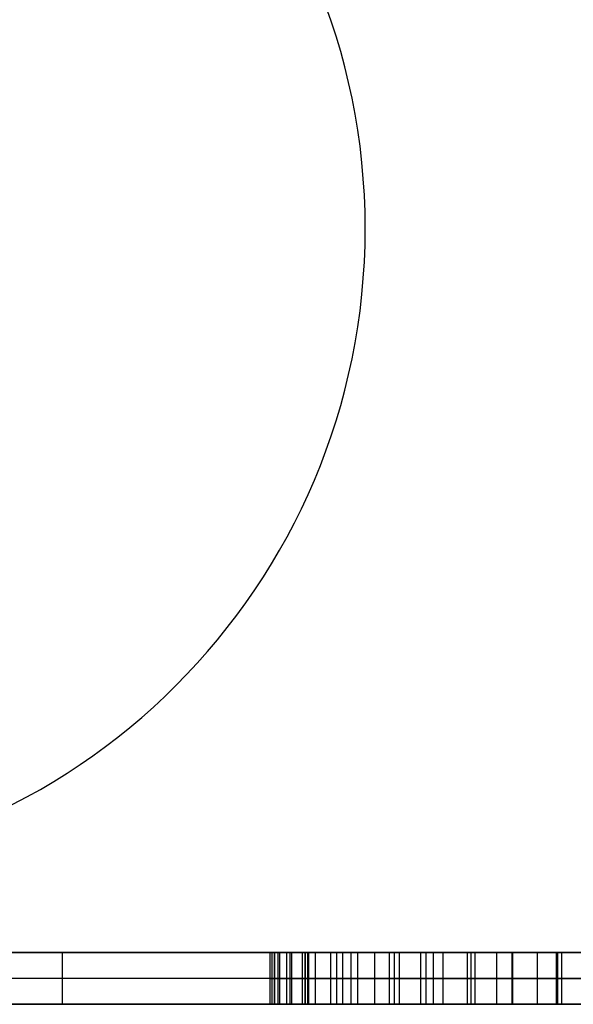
# Model space of a CAD drawing. Extents: x -8 to 8, y 0 to 107.
# Tile 154 of 256: x -0.3 to -0.086, y 27.632 to 28.012. Entities that reach past the tile are written whole.
import ezdxf

# ---------------------------------------------------------------- set-up
doc = ezdxf.new("R2010")
doc.units = 0
doc.layers.add('COUPLER_PCB', color=7, linetype='CONTINUOUS')

msp = doc.modelspace()

# ---------------------------------------------------------------- linework, layer by layer
at = {"layer": 'COUPLER_PCB', "color": 254}
for p, q in [((-0.16604, 27.93169, 95.46045), (-0.16604, 27.93169, 95.76045)), ((-0.16604, 27.93169, 79.86045), (-0.16604, 27.93169, 79.56045)), ((-0.16604, 27.93169, 69.96045), (-0.16604, 27.93169, 70.26045)), ((-0.16604, 27.93169, 54.36045), (-0.16604, 27.93169, 54.06045)), ((0.44922, 27.65169, 87.66045), (-2.71604, 27.65169, 87.66045)), ((0.44922, 27.65169, 62.16045), (-2.71604, 27.65169, 62.16045)), ((-1.71604, 27.65169, 82.81545), (3.08396, 27.65169, 82.81545)), ((3.08396, 27.65169, 92.50545), (-1.71604, 27.65169, 92.50545)), ((-1.71604, 27.65169, 57.31545), (3.08396, 27.65169, 57.31545)), ((3.08396, 27.65169, 67.00545), (-1.71604, 27.65169, 67.00545)), ((-0.09219, 27.65169, 88.57022), (-0.47423, 27.65169, 88.57022)), ((-0.47423, 27.65169, 88.7059), (0.5841, 27.65169, 88.7059)), ((-0.09219, 27.65169, 63.07022), (-0.47423, 27.65169, 63.07022)), ((-0.47423, 27.65169, 63.2059), (0.5841, 27.65169, 63.2059)), ((-0.28321, 27.65169, 88.57022), (-0.28321, 27.63169, 88.57022)), ((-0.28321, 27.65169, 63.07022), (-0.28321, 27.63169, 63.07022)), ((-0.20286, 27.65169, 88.37115), (-0.09219, 27.65169, 88.57022)), ((-0.20286, 27.65169, 86.75375), (-0.20286, 27.63169, 86.75375)), ((-0.09219, 27.65169, 88.57022), (-0.20286, 27.65169, 88.37115)), ((-0.20286, 27.65169, 88.37115), (-0.20286, 27.63169, 88.37115)), ((-0.20286, 27.65169, 62.87115), (-0.09219, 27.65169, 63.07022)), ((-0.20286, 27.65169, 61.25375), (-0.20286, 27.63169, 61.25375)), ((-0.09219, 27.65169, 63.07022), (-0.20286, 27.65169, 62.87115)), ((-0.20286, 27.65169, 62.87115), (-0.20286, 27.63169, 62.87115)), ((-0.20201, 27.63169, 86.7211), (-0.20201, 27.65169, 86.7211)), ((-0.20201, 27.63169, 61.2211), (-0.20201, 27.65169, 61.2211)), ((-0.20117, 27.63169, 86.79467), (-0.20117, 27.65169, 86.79467)), ((-0.20117, 27.63169, 61.29467), (-0.20117, 27.65169, 61.29467)), ((-0.20095, 27.63169, 88.40252), (-0.20095, 27.65169, 88.40252)), ((-0.20095, 27.63169, 62.90252), (-0.20095, 27.65169, 62.90252)), ((-0.19968, 27.63169, 88.3279), (-0.19968, 27.65169, 88.3279)), ((-0.19968, 27.63169, 62.8279), (-0.19968, 27.65169, 62.8279)), ((-0.19905, 27.63169, 86.69015), (-0.19905, 27.65169, 86.69015)), ((-0.19905, 27.63169, 61.19015), (-0.19905, 27.65169, 61.19015)), ((-0.19629, 27.63169, 86.83326), (-0.19629, 27.65169, 86.83326)), ((-0.19629, 27.63169, 61.33326), (-0.19629, 27.65169, 61.33326)), ((-0.19502, 27.63169, 88.43199), (-0.19502, 27.65169, 88.43199)), ((-0.19502, 27.63169, 62.93199), (-0.19502, 27.65169, 62.93199)), ((-0.19438, 27.63169, 86.66047), (-0.19438, 27.65169, 86.66047)), ((-0.19438, 27.63169, 61.16047), (-0.19438, 27.65169, 61.16047)), ((-0.19035, 27.63169, 88.2855), (-0.19035, 27.65169, 88.2855)), ((-0.19035, 27.63169, 62.7855), (-0.19035, 27.65169, 62.7855)), ((0.2839, 27.65169, 85.63945), (-0.18929, 27.65169, 85.63945)), ((-0.18929, 27.65169, 85.63945), (-0.18929, 27.65169, 85.77513)), ((-0.18929, 27.65169, 85.77513), (0.27246, 27.65169, 85.77513)), ((0.22539, 27.65169, 86.12791), (-0.18929, 27.65169, 86.12791)), ((-0.18929, 27.65169, 86.12791), (-0.18929, 27.65169, 86.2636)), ((-0.18929, 27.65169, 86.2636), (0.5841, 27.65169, 86.2636)), ((0.25189, 27.65169, 89.34192), (-0.18929, 27.65169, 89.34192)), ((-0.18929, 27.65169, 89.34192), (-0.18929, 27.65169, 89.4776)), ((-0.18929, 27.65169, 89.4776), (0.30404, 27.65169, 89.4776)), ((0.20461, 27.65169, 89.78968), (-0.18929, 27.65169, 89.78968)), ((-0.18929, 27.65169, 89.78968), (-0.18929, 27.65169, 89.92536)), ((-0.18929, 27.65169, 89.92536), (0.5841, 27.65169, 89.92536)), ((0.33903, 27.65169, 88.89416), (-0.18929, 27.65169, 88.89416)), ((-0.18929, 27.65169, 88.89416), (-0.18929, 27.65169, 89.02985)), ((-0.18929, 27.65169, 90.01292), (-0.18929, 27.65169, 90.17129)), ((-0.18929, 27.65169, 90.86328), (-0.18929, 27.65169, 91.02164)), ((0.29832, 27.65169, 87.26766), (-0.18929, 27.65169, 87.26766)), ((-0.18929, 27.65169, 87.26766), (-0.18929, 27.65169, 87.40334)), ((-0.18929, 27.65169, 87.40334), (0.29132, 27.65169, 87.40334)), ((0.2256, 27.65169, 87.75612), (-0.18929, 27.65169, 87.75612)), ((-0.18929, 27.65169, 87.75612), (-0.18929, 27.65169, 87.8918)), ((-0.18929, 27.65169, 87.8918), (0.86904, 27.65169, 87.8918)), ((0.86904, 27.65169, 84.49971), (-0.18929, 27.65169, 84.49971)), ((-0.18929, 27.65169, 84.49971), (-0.18929, 27.65169, 84.63539)), ((-0.18929, 27.65169, 84.63539), (0.86904, 27.65169, 84.63539)), ((-0.18929, 27.63169, 85.77513), (-0.18929, 27.65169, 85.77513)), ((-0.18929, 27.65169, 85.63945), (-0.18929, 27.63169, 85.63945)), ((-0.18929, 27.65169, 86.2636), (-0.18929, 27.63169, 86.2636)), ((-0.18929, 27.65169, 86.12791), (-0.18929, 27.63169, 86.12791)), ((-0.18929, 27.63169, 89.4776), (-0.18929, 27.65169, 89.4776)), ((-0.18929, 27.65169, 89.34192), (-0.18929, 27.63169, 89.34192)), ((-0.18929, 27.65169, 89.02985), (0.28899, 27.65169, 89.02985)), ((-0.18929, 27.65169, 89.02985), (-0.18929, 27.63169, 89.02985)), ((-0.18929, 27.65169, 88.89416), (-0.18929, 27.63169, 88.89416)), ((-0.18929, 27.65169, 89.92536), (-0.18929, 27.63169, 89.92536)), ((-0.18929, 27.65169, 89.78968), (-0.18929, 27.63169, 89.78968)), ((-0.18929, 27.63169, 90.01292), (-0.18929, 27.65169, 90.01292)), ((0.86904, 27.65169, 90.43312), (-0.18929, 27.65169, 90.01292)), ((-0.18929, 27.65169, 91.02164), (0.86904, 27.65169, 90.60145)), ((-0.18929, 27.65169, 91.02164), (-0.18929, 27.63169, 91.02164)), ((-0.18929, 27.65169, 90.86328), (-0.18929, 27.63169, 90.86328)), ((0.13635, 27.65169, 90.74286), (-0.18929, 27.65169, 90.86328)), ((-0.18929, 27.65169, 90.17129), (0.13635, 27.65169, 90.29171)), ((-0.18929, 27.65169, 90.17129), (-0.18929, 27.63169, 90.17129)), ((-0.18929, 27.63169, 87.40334), (-0.18929, 27.65169, 87.40334)), ((-0.18929, 27.65169, 87.26766), (-0.18929, 27.63169, 87.26766)), ((-0.18929, 27.65169, 87.8918), (-0.18929, 27.63169, 87.8918)), ((-0.18929, 27.65169, 87.75612), (-0.18929, 27.63169, 87.75612)), ((-0.18929, 27.63169, 84.49971), (-0.18929, 27.65169, 84.49971)), ((-0.18929, 27.65169, 84.63539), (-0.18929, 27.63169, 84.63539)), ((-0.18929, 27.65169, 85.70729), (-0.18929, 27.63169, 85.70729)), ((-0.18929, 27.65169, 86.19575), (-0.18929, 27.63169, 86.19575)), ((-0.18929, 27.65169, 89.40976), (-0.18929, 27.63169, 89.40976)), ((-0.18929, 27.65169, 88.96201), (-0.18929, 27.63169, 88.96201)), ((-0.18929, 27.65169, 89.85752), (-0.18929, 27.63169, 89.85752)), ((-0.18929, 27.65169, 90.94246), (-0.18929, 27.63169, 90.94246)), ((-0.18929, 27.65169, 90.0921), (-0.18929, 27.63169, 90.0921)), ((-0.18929, 27.65169, 87.3355), (-0.18929, 27.63169, 87.3355)), ((-0.18929, 27.65169, 87.82396), (-0.18929, 27.63169, 87.82396)), ((-0.18929, 27.65169, 84.56755), (-0.18929, 27.63169, 84.56755)), ((0.2839, 27.65169, 60.13945), (-0.18929, 27.65169, 60.13945)), ((-0.18929, 27.65169, 60.13945), (-0.18929, 27.65169, 60.27513)), ((-0.18929, 27.65169, 60.27513), (0.27246, 27.65169, 60.27513)), ((0.22539, 27.65169, 60.62791), (-0.18929, 27.65169, 60.62791)), ((-0.18929, 27.65169, 60.62791), (-0.18929, 27.65169, 60.7636)), ((-0.18929, 27.65169, 60.7636), (0.5841, 27.65169, 60.7636)), ((0.25189, 27.65169, 63.84192), (-0.18929, 27.65169, 63.84192)), ((-0.18929, 27.65169, 63.84192), (-0.18929, 27.65169, 63.9776)), ((-0.18929, 27.65169, 63.9776), (0.30404, 27.65169, 63.9776)), ((0.20461, 27.65169, 64.28968), (-0.18929, 27.65169, 64.28968)), ((-0.18929, 27.65169, 64.28968), (-0.18929, 27.65169, 64.42536)), ((-0.18929, 27.65169, 64.42536), (0.5841, 27.65169, 64.42536)), ((0.33903, 27.65169, 63.39416), (-0.18929, 27.65169, 63.39416)), ((-0.18929, 27.65169, 63.39416), (-0.18929, 27.65169, 63.52985)), ((-0.18929, 27.65169, 64.51292), (-0.18929, 27.65169, 64.67129)), ((-0.18929, 27.65169, 65.36328), (-0.18929, 27.65169, 65.52164)), ((0.29832, 27.65169, 61.76766), (-0.18929, 27.65169, 61.76766)), ((-0.18929, 27.65169, 61.76766), (-0.18929, 27.65169, 61.90334)), ((-0.18929, 27.65169, 61.90334), (0.29132, 27.65169, 61.90334)), ((0.2256, 27.65169, 62.25612), (-0.18929, 27.65169, 62.25612)), ((-0.18929, 27.65169, 62.25612), (-0.18929, 27.65169, 62.3918)), ((-0.18929, 27.65169, 62.3918), (0.86904, 27.65169, 62.3918)), ((0.86904, 27.65169, 58.99971), (-0.18929, 27.65169, 58.99971)), ((-0.18929, 27.65169, 58.99971), (-0.18929, 27.65169, 59.13539)), ((-0.18929, 27.65169, 59.13539), (0.86904, 27.65169, 59.13539)), ((-0.18929, 27.63169, 60.27513), (-0.18929, 27.65169, 60.27513)), ((-0.18929, 27.65169, 60.13945), (-0.18929, 27.63169, 60.13945)), ((-0.18929, 27.65169, 60.7636), (-0.18929, 27.63169, 60.7636)), ((-0.18929, 27.65169, 60.62791), (-0.18929, 27.63169, 60.62791)), ((-0.18929, 27.63169, 63.9776), (-0.18929, 27.65169, 63.9776)), ((-0.18929, 27.65169, 63.84192), (-0.18929, 27.63169, 63.84192)), ((-0.18929, 27.65169, 63.52985), (0.28899, 27.65169, 63.52985)), ((-0.18929, 27.65169, 63.52985), (-0.18929, 27.63169, 63.52985)), ((-0.18929, 27.65169, 63.39416), (-0.18929, 27.63169, 63.39416)), ((-0.18929, 27.65169, 64.42536), (-0.18929, 27.63169, 64.42536)), ((-0.18929, 27.65169, 64.28968), (-0.18929, 27.63169, 64.28968)), ((-0.18929, 27.63169, 64.51292), (-0.18929, 27.65169, 64.51292)), ((0.86904, 27.65169, 64.93312), (-0.18929, 27.65169, 64.51292)), ((-0.18929, 27.65169, 65.52164), (0.86904, 27.65169, 65.10145)), ((-0.18929, 27.65169, 65.52164), (-0.18929, 27.63169, 65.52164)), ((-0.18929, 27.65169, 65.36328), (-0.18929, 27.63169, 65.36328)), ((0.13635, 27.65169, 65.24286), (-0.18929, 27.65169, 65.36328)), ((-0.18929, 27.65169, 64.67129), (0.13635, 27.65169, 64.79171)), ((-0.18929, 27.65169, 64.67129), (-0.18929, 27.63169, 64.67129)), ((-0.18929, 27.63169, 61.90334), (-0.18929, 27.65169, 61.90334)), ((-0.18929, 27.65169, 61.76766), (-0.18929, 27.63169, 61.76766)), ((-0.18929, 27.65169, 62.3918), (-0.18929, 27.63169, 62.3918)), ((-0.18929, 27.65169, 62.25612), (-0.18929, 27.63169, 62.25612)), ((-0.18929, 27.63169, 58.99971), (-0.18929, 27.65169, 58.99971)), ((-0.18929, 27.65169, 59.13539), (-0.18929, 27.63169, 59.13539)), ((-0.18929, 27.65169, 60.20729), (-0.18929, 27.63169, 60.20729)), ((-0.18929, 27.65169, 60.69575), (-0.18929, 27.63169, 60.69575)), ((-0.18929, 27.65169, 63.90976), (-0.18929, 27.63169, 63.90976)), ((-0.18929, 27.65169, 63.46201), (-0.18929, 27.63169, 63.46201)), ((-0.18929, 27.65169, 64.35752), (-0.18929, 27.63169, 64.35752)), ((-0.18929, 27.65169, 65.44246), (-0.18929, 27.63169, 65.44246)), ((-0.18929, 27.65169, 64.5921), (-0.18929, 27.63169, 64.5921)), ((-0.18929, 27.65169, 61.8355), (-0.18929, 27.63169, 61.8355)), ((-0.18929, 27.65169, 62.32396), (-0.18929, 27.63169, 62.32396)), ((-0.18929, 27.65169, 59.06755), (-0.18929, 27.63169, 59.06755)), ((-0.18823, 27.63169, 86.86993), (-0.18823, 27.65169, 86.86993)), ((-0.18823, 27.63169, 61.36993), (-0.18823, 27.65169, 61.36993)), ((-0.18781, 27.63169, 86.63227), (-0.18781, 27.65169, 86.63227)), ((-0.18781, 27.63169, 61.13227), (-0.18781, 27.65169, 61.13227)), ((-0.18527, 27.63169, 88.46019), (-0.18527, 27.65169, 88.46019)), ((-0.18527, 27.63169, 62.96019), (-0.18527, 27.65169, 62.96019)), ((-0.17933, 27.63169, 86.60577), (-0.17933, 27.65169, 86.60577)), ((-0.17933, 27.63169, 61.10577), (-0.17933, 27.65169, 61.10577)), ((-0.177, 27.63169, 86.90428), (-0.177, 27.65169, 86.90428)), ((-0.177, 27.63169, 61.40428), (-0.177, 27.65169, 61.40428)), ((-0.17466, 27.63169, 88.24437), (-0.17466, 27.65169, 88.24437)), ((-0.17466, 27.63169, 62.74437), (-0.17466, 27.65169, 62.74437)), ((-0.17148, 27.63169, 88.48648), (-0.17148, 27.65169, 88.48648)), ((-0.17148, 27.63169, 62.98648), (-0.17148, 27.65169, 62.98648)), ((-0.16894, 27.63169, 86.58054), (-0.16894, 27.65169, 86.58054)), ((-0.16894, 27.63169, 61.08054), (-0.16894, 27.65169, 61.08054)), ((-0.16237, 27.63169, 86.9365), (-0.16237, 27.65169, 86.9365)), ((-0.16237, 27.63169, 61.4365), (-0.16237, 27.65169, 61.4365)), ((-0.15664, 27.63169, 86.55701), (-0.15664, 27.65169, 86.55701)), ((-0.15664, 27.63169, 61.05701), (-0.15664, 27.65169, 61.05701)), ((-0.15474, 27.63169, 88.51086), (-0.15474, 27.65169, 88.51086)), ((-0.15474, 27.63169, 63.01086), (-0.15474, 27.65169, 63.01086)), ((-0.15283, 27.63169, 88.20409), (-0.15283, 27.65169, 88.20409)), ((-0.15283, 27.63169, 62.70409), (-0.15283, 27.65169, 62.70409)), ((-0.14456, 27.63169, 86.9664), (-0.14456, 27.65169, 86.9664)), ((-0.14456, 27.63169, 61.4664), (-0.14456, 27.65169, 61.4664)), ((-0.14244, 27.63169, 86.53475), (-0.14244, 27.65169, 86.53475)), ((-0.14244, 27.63169, 61.03475), (-0.14244, 27.65169, 61.03475)), ((-0.13968, 27.63169, 88.18479), (-0.13968, 27.65169, 88.18479)), ((-0.13968, 27.63169, 62.68479), (-0.13968, 27.65169, 62.68479)), ((-0.13587, 27.63169, 88.53291), (-0.13587, 27.65169, 88.53291)), ((-0.13587, 27.63169, 63.03291), (-0.13587, 27.65169, 63.03291)), ((-0.12654, 27.63169, 86.51419), (-0.12654, 27.65169, 86.51419)), ((-0.12654, 27.63169, 61.01419), (-0.12654, 27.65169, 61.01419)), ((-0.12506, 27.63169, 88.16677), (-0.12506, 27.65169, 88.16677)), ((-0.12506, 27.63169, 62.66677), (-0.12506, 27.65169, 62.66677)), ((-0.12357, 27.63169, 86.99438), (-0.12357, 27.65169, 86.99438)), ((-0.12357, 27.63169, 61.49438), (-0.12357, 27.65169, 61.49438)), ((-0.11509, 27.63169, 88.55262), (-0.11509, 27.65169, 88.55262)), ((-0.11509, 27.63169, 63.05262), (-0.11509, 27.65169, 63.05262)), ((-0.10916, 27.63169, 86.49511), (-0.10916, 27.65169, 86.49511)), ((-0.10916, 27.63169, 60.99511), (-0.10916, 27.65169, 60.99511)), ((-0.10894, 27.63169, 88.14981), (-0.10894, 27.65169, 88.14981)), ((-0.10894, 27.63169, 62.64981), (-0.10894, 27.65169, 62.64981)), ((-0.0994, 27.63169, 87.02003), (-0.0994, 27.65169, 87.02003)), ((-0.0994, 27.63169, 61.52003), (-0.0994, 27.65169, 61.52003)), ((-0.09219, 27.65169, 88.57022), (-0.09219, 27.63169, 88.57022)), ((-0.09219, 27.65169, 63.07022), (-0.09219, 27.63169, 63.07022)), ((-0.09156, 27.63169, 88.13391), (-0.09156, 27.65169, 88.13391)), ((-0.09156, 27.63169, 62.63391), (-0.09156, 27.65169, 62.63391)), ((-0.09007, 27.63169, 86.47793), (-0.09007, 27.65169, 86.47793)), ((-0.09007, 27.63169, 60.97793), (-0.09007, 27.65169, 60.97793)), ((0.5841, 27.64169, 88.7059), (-0.47423, 27.64169, 88.7059)), ((-0.09219, 27.64169, 88.57022), (-0.47423, 27.64169, 88.57022)), ((0.5841, 27.64169, 63.2059), (-0.47423, 27.64169, 63.2059)), ((-0.09219, 27.64169, 63.07022), (-0.47423, 27.64169, 63.07022)), ((-0.20286, 27.64169, 88.37115), (-0.09219, 27.64169, 88.57022)), ((-0.20286, 27.64169, 62.87115), (-0.09219, 27.64169, 63.07022)), ((-0.18929, 27.64169, 85.63945), (-0.18929, 27.64169, 85.77513)), ((0.2839, 27.64169, 85.63945), (-0.18929, 27.64169, 85.63945)), ((0.5841, 27.64169, 86.2636), (-0.18929, 27.64169, 86.2636)), ((-0.18929, 27.64169, 86.12791), (-0.18929, 27.64169, 86.2636)), ((0.22539, 27.64169, 86.12791), (-0.18929, 27.64169, 86.12791)), ((0.27246, 27.64169, 85.77513), (-0.18929, 27.64169, 85.77513)), ((-0.18929, 27.64169, 89.34192), (-0.18929, 27.64169, 89.4776)), ((0.25189, 27.64169, 89.34192), (-0.18929, 27.64169, 89.34192)), ((0.28899, 27.64169, 89.02985), (-0.18929, 27.64169, 89.02985)), ((-0.18929, 27.64169, 88.89416), (-0.18929, 27.64169, 89.02985)), ((0.33903, 27.64169, 88.89416), (-0.18929, 27.64169, 88.89416)), ((0.5841, 27.64169, 89.92536), (-0.18929, 27.64169, 89.92536)), ((-0.18929, 27.64169, 89.78968), (-0.18929, 27.64169, 89.92536)), ((0.20461, 27.64169, 89.78968), (-0.18929, 27.64169, 89.78968)), ((0.30404, 27.64169, 89.4776), (-0.18929, 27.64169, 89.4776)), ((-0.18929, 27.64169, 90.01292), (0.86904, 27.64169, 90.43312)), ((0.86904, 27.64169, 90.60145), (-0.18929, 27.64169, 91.02164)), ((-0.18929, 27.64169, 90.86328), (-0.18929, 27.64169, 91.02164)), ((-0.18929, 27.64169, 90.86328), (0.13635, 27.64169, 90.74286)), ((0.13635, 27.64169, 90.29171), (-0.18929, 27.64169, 90.17129)), ((-0.18929, 27.64169, 90.01292), (-0.18929, 27.64169, 90.17129)), ((-0.18929, 27.64169, 87.26766), (-0.18929, 27.64169, 87.40334)), ((0.29832, 27.64169, 87.26766), (-0.18929, 27.64169, 87.26766)), ((0.86904, 27.64169, 87.8918), (-0.18929, 27.64169, 87.8918)), ((-0.18929, 27.64169, 87.75612), (-0.18929, 27.64169, 87.8918)), ((0.2256, 27.64169, 87.75612), (-0.18929, 27.64169, 87.75612)), ((0.29132, 27.64169, 87.40334), (-0.18929, 27.64169, 87.40334)), ((0.86904, 27.64169, 84.49971), (-0.18929, 27.64169, 84.49971)), ((0.86904, 27.64169, 84.63539), (-0.18929, 27.64169, 84.63539)), ((-0.18929, 27.64169, 84.49971), (-0.18929, 27.64169, 84.63539)), ((-0.18929, 27.64169, 60.13945), (-0.18929, 27.64169, 60.27513)), ((0.2839, 27.64169, 60.13945), (-0.18929, 27.64169, 60.13945)), ((0.5841, 27.64169, 60.7636), (-0.18929, 27.64169, 60.7636)), ((-0.18929, 27.64169, 60.62791), (-0.18929, 27.64169, 60.7636)), ((0.22539, 27.64169, 60.62791), (-0.18929, 27.64169, 60.62791)), ((0.27246, 27.64169, 60.27513), (-0.18929, 27.64169, 60.27513)), ((-0.18929, 27.64169, 63.84192), (-0.18929, 27.64169, 63.9776)), ((0.25189, 27.64169, 63.84192), (-0.18929, 27.64169, 63.84192)), ((0.28899, 27.64169, 63.52985), (-0.18929, 27.64169, 63.52985)), ((-0.18929, 27.64169, 63.39416), (-0.18929, 27.64169, 63.52985)), ((0.33903, 27.64169, 63.39416), (-0.18929, 27.64169, 63.39416)), ((0.5841, 27.64169, 64.42536), (-0.18929, 27.64169, 64.42536)), ((-0.18929, 27.64169, 64.28968), (-0.18929, 27.64169, 64.42536)), ((0.20461, 27.64169, 64.28968), (-0.18929, 27.64169, 64.28968)), ((0.30404, 27.64169, 63.9776), (-0.18929, 27.64169, 63.9776)), ((-0.18929, 27.64169, 64.51292), (0.86904, 27.64169, 64.93312)), ((0.86904, 27.64169, 65.10145), (-0.18929, 27.64169, 65.52164)), ((-0.18929, 27.64169, 65.36328), (-0.18929, 27.64169, 65.52164)), ((-0.18929, 27.64169, 65.36328), (0.13635, 27.64169, 65.24286)), ((0.13635, 27.64169, 64.79171), (-0.18929, 27.64169, 64.67129)), ((-0.18929, 27.64169, 64.51292), (-0.18929, 27.64169, 64.67129)), ((-0.18929, 27.64169, 61.76766), (-0.18929, 27.64169, 61.90334)), ((0.29832, 27.64169, 61.76766), (-0.18929, 27.64169, 61.76766)), ((0.86904, 27.64169, 62.3918), (-0.18929, 27.64169, 62.3918)), ((-0.18929, 27.64169, 62.25612), (-0.18929, 27.64169, 62.3918)), ((0.2256, 27.64169, 62.25612), (-0.18929, 27.64169, 62.25612)), ((0.29132, 27.64169, 61.90334), (-0.18929, 27.64169, 61.90334)), ((0.86904, 27.64169, 58.99971), (-0.18929, 27.64169, 58.99971)), ((0.86904, 27.64169, 59.13539), (-0.18929, 27.64169, 59.13539)), ((-0.18929, 27.64169, 58.99971), (-0.18929, 27.64169, 59.13539)), ((-0.47423, 27.63169, 88.7059), (0.5841, 27.63169, 88.7059)), ((-0.09219, 27.63169, 88.57022), (-0.47423, 27.63169, 88.57022)), ((-0.47423, 27.63169, 63.2059), (0.5841, 27.63169, 63.2059)), ((-0.09219, 27.63169, 63.07022), (-0.47423, 27.63169, 63.07022)), ((-0.20286, 27.63169, 88.37115), (-0.09219, 27.63169, 88.57022)), ((-0.20286, 27.63169, 62.87115), (-0.09219, 27.63169, 63.07022)), ((-0.08066, 27.63169, 88.37348), (-0.20279, 27.63169, 88.37348)), ((-0.08066, 27.63169, 62.87348), (-0.20279, 27.63169, 62.87348)), ((-0.08028, 27.63169, 86.76563), (-0.20256, 27.63169, 86.76563)), ((-0.08028, 27.63169, 61.26563), (-0.20256, 27.63169, 61.26563)), ((-0.18929, 27.63169, 85.63945), (-0.18929, 27.63169, 85.77513)), ((0.2839, 27.63169, 85.63945), (-0.18929, 27.63169, 85.63945)), ((-0.18929, 27.63169, 86.2636), (0.5841, 27.63169, 86.2636)), ((-0.18929, 27.63169, 86.12791), (-0.18929, 27.63169, 86.2636)), ((0.22539, 27.63169, 86.12791), (-0.18929, 27.63169, 86.12791)), ((-0.18929, 27.63169, 85.77513), (0.27246, 27.63169, 85.77513)), ((-0.18929, 27.63169, 89.34192), (-0.18929, 27.63169, 89.4776)), ((0.25189, 27.63169, 89.34192), (-0.18929, 27.63169, 89.34192)), ((-0.18929, 27.63169, 89.02985), (0.28899, 27.63169, 89.02985)), ((-0.18929, 27.63169, 88.89416), (-0.18929, 27.63169, 89.02985)), ((0.33903, 27.63169, 88.89416), (-0.18929, 27.63169, 88.89416)), ((-0.18929, 27.63169, 89.92536), (0.5841, 27.63169, 89.92536)), ((-0.18929, 27.63169, 89.78968), (-0.18929, 27.63169, 89.92536)), ((0.20461, 27.63169, 89.78968), (-0.18929, 27.63169, 89.78968)), ((-0.18929, 27.63169, 89.4776), (0.30404, 27.63169, 89.4776)), ((0.86904, 27.63169, 90.43312), (-0.18929, 27.63169, 90.01292)), ((-0.18929, 27.63169, 91.02164), (0.86904, 27.63169, 90.60145)), ((-0.18929, 27.63169, 90.86328), (-0.18929, 27.63169, 91.02164)), ((0.13635, 27.63169, 90.74286), (-0.18929, 27.63169, 90.86328)), ((-0.18929, 27.63169, 90.17129), (0.13635, 27.63169, 90.29171)), ((-0.18929, 27.63169, 87.26766), (-0.18929, 27.63169, 87.40334)), ((0.29832, 27.63169, 87.26766), (-0.18929, 27.63169, 87.26766)), ((-0.18929, 27.63169, 87.8918), (0.86904, 27.63169, 87.8918)), ((-0.18929, 27.63169, 87.75612), (-0.18929, 27.63169, 87.8918)), ((0.2256, 27.63169, 87.75612), (-0.18929, 27.63169, 87.75612)), ((-0.18929, 27.63169, 87.40334), (0.29132, 27.63169, 87.40334)), ((0.86904, 27.63169, 84.49971), (-0.18929, 27.63169, 84.49971)), ((-0.18929, 27.63169, 84.63539), (0.86904, 27.63169, 84.63539)), ((-0.18929, 27.63169, 90.01292), (-0.18929, 27.63169, 90.17129)), ((-0.18929, 27.63169, 84.49971), (-0.18929, 27.63169, 84.63539)), ((0.53631, 27.63169, 89.40976), (-0.18929, 27.63169, 89.40976)), ((0.86904, 27.63169, 84.56755), (-0.18929, 27.63169, 84.56755)), ((-0.18929, 27.63169, 60.13945), (-0.18929, 27.63169, 60.27513)), ((0.2839, 27.63169, 60.13945), (-0.18929, 27.63169, 60.13945)), ((-0.18929, 27.63169, 60.7636), (0.5841, 27.63169, 60.7636)), ((-0.18929, 27.63169, 60.62791), (-0.18929, 27.63169, 60.7636)), ((0.22539, 27.63169, 60.62791), (-0.18929, 27.63169, 60.62791)), ((-0.18929, 27.63169, 60.27513), (0.27246, 27.63169, 60.27513)), ((-0.18929, 27.63169, 63.84192), (-0.18929, 27.63169, 63.9776)), ((0.25189, 27.63169, 63.84192), (-0.18929, 27.63169, 63.84192)), ((-0.18929, 27.63169, 63.52985), (0.28899, 27.63169, 63.52985)), ((-0.18929, 27.63169, 63.39416), (-0.18929, 27.63169, 63.52985)), ((0.33903, 27.63169, 63.39416), (-0.18929, 27.63169, 63.39416)), ((-0.18929, 27.63169, 64.42536), (0.5841, 27.63169, 64.42536)), ((-0.18929, 27.63169, 64.28968), (-0.18929, 27.63169, 64.42536)), ((0.20461, 27.63169, 64.28968), (-0.18929, 27.63169, 64.28968)), ((-0.18929, 27.63169, 63.9776), (0.30404, 27.63169, 63.9776)), ((0.86904, 27.63169, 64.93312), (-0.18929, 27.63169, 64.51292)), ((-0.18929, 27.63169, 65.52164), (0.86904, 27.63169, 65.10145)), ((-0.18929, 27.63169, 65.36328), (-0.18929, 27.63169, 65.52164)), ((0.13635, 27.63169, 65.24286), (-0.18929, 27.63169, 65.36328)), ((-0.18929, 27.63169, 64.67129), (0.13635, 27.63169, 64.79171)), ((-0.18929, 27.63169, 61.76766), (-0.18929, 27.63169, 61.90334)), ((0.29832, 27.63169, 61.76766), (-0.18929, 27.63169, 61.76766)), ((-0.18929, 27.63169, 62.3918), (0.86904, 27.63169, 62.3918)), ((-0.18929, 27.63169, 62.25612), (-0.18929, 27.63169, 62.3918)), ((0.2256, 27.63169, 62.25612), (-0.18929, 27.63169, 62.25612)), ((-0.18929, 27.63169, 61.90334), (0.29132, 27.63169, 61.90334)), ((0.86904, 27.63169, 58.99971), (-0.18929, 27.63169, 58.99971)), ((-0.18929, 27.63169, 59.13539), (0.86904, 27.63169, 59.13539)), ((-0.18929, 27.63169, 64.51292), (-0.18929, 27.63169, 64.67129)), ((-0.18929, 27.63169, 58.99971), (-0.18929, 27.63169, 59.13539)), ((0.53631, 27.63169, 63.90976), (-0.18929, 27.63169, 63.90976)), ((0.86904, 27.63169, 59.06755), (-0.18929, 27.63169, 59.06755))]:
    msp.add_line(p, q, dxfattribs=at)
at = {"layer": 'COUPLER_PCB', "color": 254, "extrusion": (-5.49129e-17, -4.38864e-08, 1)}
for centre in [(-0.41604, 27.93169, 95.76045), (-0.41604, 27.93169, 70.26045)]:
    msp.add_arc(centre, 0.25, 270, 90, dxfattribs=at)
at = {"layer": 'COUPLER_PCB', "color": 254, "extrusion": (-4.72625e-17, -4.37114e-08, 1)}
for centre, start, end in [((-0.41604, 27.93169, 95.46045), 270, 90), ((-0.41604, 27.93169, 79.86045), 360, 90), ((-0.41604, 27.93169, 69.96045), 270, 90), ((-0.41604, 27.93169, 54.36045), 360, 90), ((-0.41604, 27.93169, 79.86045), 270, 360), ((-0.41604, 27.93169, 54.36045), 270, 360)]:
    msp.add_arc(centre, 0.25, start, end, dxfattribs=at)
at = {"layer": 'COUPLER_PCB', "color": 254, "extrusion": (-3.4587e-17, -4.34314e-08, 1)}
for centre in [(-0.41604, 27.93169, 79.56045), (-0.41604, 27.93169, 54.06045)]:
    msp.add_arc(centre, 0.25, 270, 90, dxfattribs=at)
at = {"layer": 'COUPLER_PCB', "color": 254, "extrusion": (5.49405e-14, -4.37114e-08, 1)}
msp.add_arc((-0.41604, 27.93169, 95.46045), 0.25, 270, 90, dxfattribs=at)
at = {"layer": 'COUPLER_PCB', "color": 254, "extrusion": (0, -4.37114e-08, 1)}
for centre in [(-0.41604, 27.93169, 95.61045), (-0.41604, 27.93169, 79.71045), (-0.41604, 27.93169, 70.11045), (-0.41604, 27.93169, 54.21045)]:
    msp.add_arc(centre, 0.25, 270, 90, dxfattribs=at)
at = {"layer": 'COUPLER_PCB', "color": 254, "extrusion": (-3.03246e-14, -4.37114e-08, 1)}
msp.add_arc((-0.41604, 27.93169, 69.96045), 0.25, 270, 90, dxfattribs=at)
at = {"layer": 'COUPLER_PCB', "color": 254, "extrusion": (4.37114e-08, 1, 4.37114e-08)}
for centre in [(-0.11225, 86.7223, 27.65169), (-0.11225, 61.2223, 27.65169)]:
    msp.add_arc(centre, 0.31668, 285.4669, 5.7001, dxfattribs=at)

doc.saveas('drawing.dxf')
